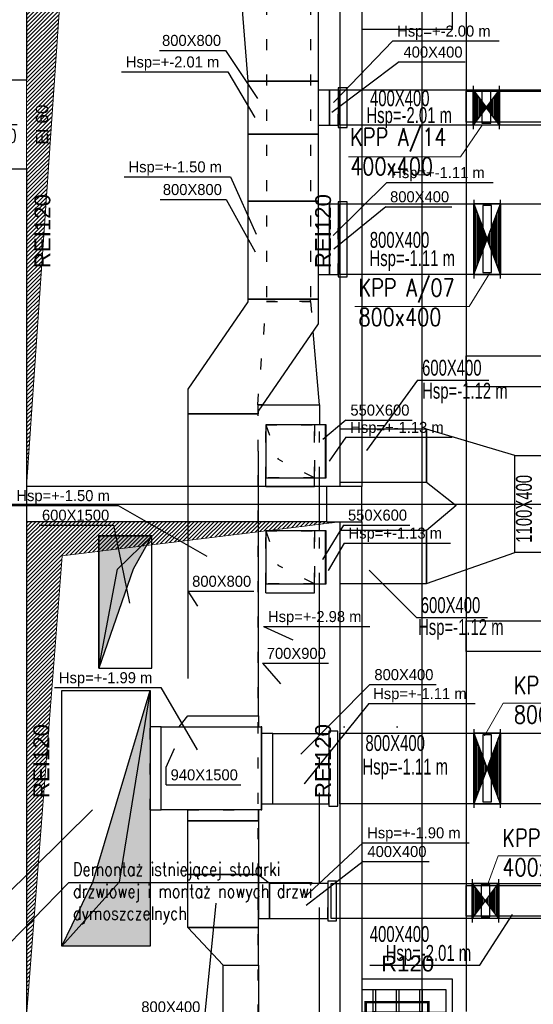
# Model space of a CAD drawing. Header units: centimetres. Extents: x -228435 to 46820, y -89367 to 152985.
# Tile 38 of 252: x -62818 to -56995, y 29331 to 40490. Entities that reach past the tile are written whole.
import ezdxf
from ezdxf.enums import TextEntityAlignment as Align

# ---------------------------------------------------------------- set-up
doc = ezdxf.new("R2010")
doc.units = ezdxf.units.CM
doc.header["$LTSCALE"] = 50
for name, pattern in [('CADVENT_ABOVE_FLOOR', [12.4, 8.4, -1, 0.5, -1, 0.5, -1]), ('CADVENT_BELOW_FLOOR', [7.5, 6, -1.5]), ('CADVENT_HIDDEN', [0.8, 0.25, -0.55]), ('Kondygnacja  -0_5$0$HIDDEN', [9.525, 6.35, -3.175]), ('Kondygnacja  -0_5$0$HIDDEN2', [4.7625, 3.175, -1.5875]), ('Osie rzutów$0$DASHDOT2', [12.7, 6.35, -3.175, 0, -3.175])]:
    doc.linetypes.add(name, pattern=pattern)
doc.layers.get('0').update_dxf_attribs({"color": 8})
for name, color, linetype in [('01-103-Went PP_poziom-0_5$0$L_Nawiew', 3, 'Continuous'), ('bgde-nawiewDETAILS', 1, 'Continuous'), ('bgde-nawiewEXP', 1, 'Continuous'), ('bgde-nawiewHIDDEN', 1, 'Continuous'), ('bgde-tekst', 7, 'Continuous'), ('bgde-wywiewDETAILS', 5, 'Continuous'), ('bgde-wywiewEXP', 5, 'Continuous'), ('bgde-wywiewHIDDEN', 5, 'Continuous'), ('bgde_wymiary tłumik VAV', 7, 'Continuous'), ('Kondygnacja  -0_5$0$ARCH_INFO_ETYK_DRZWI', 8, 'Continuous'), ('Kondygnacja  -0_5$0$ARCH_INFO_ODPORNOŚĆ OGNIOWA', 8, 'Continuous'), ('Kondygnacja  -0_5$0$ARCH_INFO_OPISY', 8, 'Continuous'), ('Kondygnacja  -0_5$0$ARCH_KONSTR_POWYŻEJ RZUTU', 8, 'Kondygnacja  -0_5$0$HIDDEN'), ('Kondygnacja  -0_5$0$ARCH_KONSTR_POWYŻEJ RZUTU_IST', 8, 'Kondygnacja  -0_5$0$HIDDEN2'), ('Kondygnacja  -0_5$0$ARCH_MUROWANE_IST', 8, 'Continuous'), ('Kondygnacja  -0_5$0$ARCH_OKŁADZINA', 8, 'Continuous'), ('Kondygnacja  -0_5$0$ARCH_POMOCNICZE', 8, 'Continuous'), ('Kondygnacja  -0_5$0$ARCH_SŁUPY', 8, 'Continuous'), ('Kondygnacja  -0_5$0$ARCH_WIDOK_IST', 8, 'Continuous'), ('Kondygnacja  -0_5$0$ARCH_ŻELBET_IST', 8, 'Continuous'), ('Osie rzutów$0$ARCH_INFO_OSIE_IST', 8, 'Osie rzutów$0$DASHDOT2'), ('Osie rzutów$0$ARCH_INFO_OSIE_OPISY_IST', 8, 'Continuous')]:
    doc.layers.add(name, color=color, linetype=linetype)
for name, color, linetype, lineweight in [('bgde_klapy opis', 2, 'Continuous', 20), ('bgde_klapy p.poż.', 240, 'Continuous', 30), ('Kondygnacja  -0_5$0$ARCH_WIDOK', 8, 'Continuous', 13)]:
    doc.layers.add(name, color=color, linetype=linetype, lineweight=lineweight)
doc.styles.add('Kondygnacja  -0_5$0$Arial', font='ARIAL.TTF')
doc.styles.add('Kondygnacja  -0_5$0$Romans', font='Romans.shx', dxfattribs={"width": 0.7})
doc.styles.add('Kondygnacja  -0_5$0$ROMANS-50-CM', font='romans.shx', dxfattribs={"width": 0.8, "height": 10})
doc.styles.add('Kondygnacja  -0_5$0$Standard', font='txt')
doc.styles.add('st rom', font='Romans.shx', dxfattribs={"width": 0.8})
doc.dimstyles.new('Kondygnacja  -0_5$0$ISO-25', dxfattribs={"dimtxt": 2.5, "dimasz": 2.5, "dimexe": 1.25, "dimexo": 0.625, "dimtad": 1, "dimtxsty": 'Kondygnacja  -0_5$0$Standard', "dimcen": 2.5, "dimadec": 0, "dimazin": 0, "dimtfac": 1, "dimtmove": 0, "dimatfit": 3, "dimfxl": 0, "dimarcsym": 0})
pattern_1 = [(45, (-6220.4609, -4950), (-0.67351921, 0.67351921), [])]

# ---------------------------------------------------------------- blocks, each defined once
blk = doc.blocks.new('Osie rzutów')
at = {"layer": 'Osie rzutów$0$ARCH_INFO_OSIE_IST', "ltscale": 10}
for p, q in [((6200, 12510), (6200, 4800)), ((6200, 12510), (6200, 4571.18)), ((6260, 12510), (6260, 4623.26)), ((4436.24, 8000), (15156.54, 8000))]:
    blk.add_line(p, q, dxfattribs=at)
blk = doc.blocks.new('Kondygnacja  -0_5$0$T-drzwi_lewe-200')
at = {"layer": 'Kondygnacja  -0_5$0$ARCH_INFO_ETYK_DRZWI'}
blk.add_line((0, 0), (-60, 0), dxfattribs=at)
blk.add_lwpolyline([(-77.5, 17.5), (-143.7, 17.5, 1), (-143.7, -17.5), (-77.5, -17.5, 1)], format="xyb", close=True, dxfattribs=at)
at = {"layer": 'Kondygnacja  -0_5$0$ARCH_INFO_ETYK_DRZWI', "color": 1, "style": 'Kondygnacja  -0_5$0$Arial'}
blk.add_attdef('ADS_DRZWI:ODPORNOŚĆ_OGNIOWA', text='', height=20, rotation=90, dxfattribs=at).set_placement((56.4, 0.1), align=Align.BOTTOM_CENTER)
at = {"layer": 'Kondygnacja  -0_5$0$ARCH_INFO_ETYK_DRZWI', "style": 'Kondygnacja  -0_5$0$Romans', "width": 0.8}
for tag, p in [('ADS_DRZWI:SZEROKOŚĆ', (-23, 7.9)), ('ADS_DRZWI:WYSOKOŚĆ', (-23, -29))]:
    blk.add_attdef(tag, text='', height=22, dxfattribs=at).set_placement(p, align=Align.CENTER)
at = {"layer": 'Kondygnacja  -0_5$0$ARCH_INFO_ETYK_DRZWI', "style": 'Kondygnacja  -0_5$0$Arial'}
blk.add_attdef('ADS_DRZWI:SYMBOL', text='', height=20, dxfattribs=at).set_placement((-110.6, 0), align=Align.MIDDLE)
blk = doc.blocks.new('Kondygnacja  -0_5$0$_Dot')
at = {"color": 0, "linetype": 'ByBlock', "lineweight": -2}
blk.add_line((-0.5, 0), (-1, 0), dxfattribs=at)
at = {"color": 0, "linetype": 'ByBlock', "const_width": 0.5}
blk.add_lwpolyline([(-0.25, 0, 1), (0.25, 0, 1)], format="xyb", close=True, dxfattribs=at)
blk = doc.blocks.new('Kondygnacja  -0_5$0$słup 6.8.11')
at = {"layer": 'Kondygnacja  -0_5$0$ARCH_SŁUPY'}
h = blk.add_hatch(dxfattribs=at)
h.set_pattern_fill('ANSI31', color=256, scale=0.3, style=0)
h.set_pattern_definition(pattern_1)
h.paths.add_polyline_path([(15, 75), (12, 75), (12, 25), (15, 25)])
h = blk.add_hatch(dxfattribs=at)
h.set_pattern_fill('ANSI31', color=256, scale=0.3, style=0)
h.set_pattern_definition(pattern_1)
h.paths.add_polyline_path([(65, 71), (65, 74), (15, 74), (15, 71)])
h = blk.add_hatch(dxfattribs=at)
h.set_pattern_fill('ANSI31', color=256, scale=0.3, style=0)
h.set_pattern_definition(pattern_1)
h.paths.add_polyline_path([(68, 75), (65, 75), (65, 25), (68, 25)])
h = blk.add_hatch(dxfattribs=at)
h.set_pattern_fill('ANSI31', color=256, scale=0.3, style=0)
h.set_pattern_definition(pattern_1)
h.paths.add_polyline_path([(65, 48.5), (65, 51.5), (15, 51.5), (15, 48.5)])
h = blk.add_hatch(dxfattribs=at)
h.set_pattern_fill('ANSI31', color=256, scale=0.3, style=0)
h.set_pattern_definition(pattern_1)
h.paths.add_polyline_path([(65, 26), (65, 29), (15, 29), (15, 26)])
at = {"layer": 'Kondygnacja  -0_5$0$ARCH_POMOCNICZE'}
blk.add_lwpolyline([(95, 100), (95, 0), (0, 0), (0, 100)], close=True, dxfattribs=at)
for points in [[(12, 100), (12, 75)], [(15, 100), (15, 75)], [(38.5, 100), (38.5, 74)], [(41.5, 100), (41.5, 74)], [(65, 100), (65, 75)], [(68, 100), (68, 75)], [(0, 74), (12, 74)], [(0, 71), (12, 71)], [(68, 74), (95, 74)], [(68, 71), (95, 71)], [(0, 51.5), (12, 51.5)], [(0, 48.5), (12, 48.5)], [(68, 51.5), (95, 51.5)], [(68, 48.5), (95, 48.5)], [(0, 29), (12, 29)], [(0, 26), (12, 26)], [(12, 25), (12, 0)], [(15, 25), (15, 0)], [(38.5, 26), (38.5, 0)], [(41.5, 26), (41.5, 0)], [(65, 25), (65, 0)], [(68, 29), (95, 29)], [(68, 26), (95, 26)], [(68, 25), (68, 0)]]:
    blk.add_lwpolyline(points, dxfattribs=at)
at = {"layer": 'Kondygnacja  -0_5$0$ARCH_SŁUPY'}
for p, q in [((15, 51.5), (65, 51.5)), ((65, 48.5), (15, 48.5))]:
    blk.add_line(p, q, dxfattribs=at)
for points in [[(12, 75), (15, 75), (15, 25), (12, 25)], [(65, 75), (68, 75), (68, 25), (65, 25)]]:
    blk.add_lwpolyline(points, close=True, dxfattribs=at)
for points in [[(65, 74), (15, 74)], [(15, 71), (65, 71)], [(65, 29), (15, 29)], [(15, 26), (65, 26)]]:
    blk.add_lwpolyline(points, dxfattribs=at)
blk = doc.blocks.new('Kondygnacja  -0_5$0$konstrukcja istniejąca -0.5')
at = {"layer": 'Kondygnacja  -0_5$0$ARCH_KONSTR_POWYŻEJ RZUTU_IST', "ltscale": 10}
blk.add_line((6288.5, 4975), (6288.5, 12225), dxfattribs=at)
for points in [[(6338.5, 8575), (6338.5, 7425)], [(7382, 8132.9), (6338.5, 8132.9), (6338.5, 8167.9), (7382, 8167.9)]]:
    blk.add_lwpolyline(points, dxfattribs=at)
at = {"layer": 'Kondygnacja  -0_5$0$ARCH_KONSTR_POWYŻEJ RZUTU_IST', "ltscale": 10, "elevation": 0}
for points in [[(7382, 8432.9), (6338.5, 8432.9), (6338.5, 8467.9), (7382, 8467.9)], [(7382, 7832.9), (6338.5, 7832.9), (6338.5, 7867.9), (7382, 7867.9)], [(7382, 7532.9), (6338.5, 7532.9), (6338.5, 7567.9), (7382, 7567.9)]]:
    blk.add_lwpolyline(points, dxfattribs=at)
blk = doc.blocks.new('*a396')
at = {"layer": 'bgde-tekst'}
blk.add_line((0, 0), (806, 0), dxfattribs=at)
blk = doc.blocks.new('*a408')
at = {"layer": 'bgde-tekst'}
blk.add_line((0, 0), (806, 0), dxfattribs=at)
blk = doc.blocks.new('*a486')
at = {"layer": 'bgde-tekst'}
blk.add_line((0, 0), (1247, 0), dxfattribs=at)
blk = doc.blocks.new('*U497')
at = {"linetype": 'Continuous', "lineweight": -3}
for p, q in [((-150, 0, -400), (150, 0, 400)), ((150, 0, -400), (-150, 0, 400)), ((-142.875, 0, -381), (-142.875, 0, 381)), ((-127, 0, -338.667), (-127, 0, 338.667)), ((-111.125, 0, -296.333), (-111.125, 0, 296.333)), ((-95.25, 0, -254), (-95.25, 0, 254)), ((-79.375, 0, -211.667), (-79.375, 0, 211.667)), ((-63.5, 0, -169.333), (-63.5, 0, 169.333)), ((-50, 0, -380), (-50, 0, 380)), ((50, 0, -380), (-50, 0, -380)), ((-47.625, 0, -127), (-47.625, 0, 127)), ((-31.75, 0, -84.667), (-31.75, 0, 84.667)), ((-15.875, 0, -42.333), (-15.875, 0, 42.333)), ((15.875, 0, -42.333), (15.875, 0, 42.333)), ((31.75, 0, -84.667), (31.75, 0, 84.667)), ((47.625, 0, -127), (47.625, 0, 127)), ((50, 0, 380), (50, 0, -380)), ((63.5, 0, -169.333), (63.5, 0, 169.333)), ((79.375, 0, -211.667), (79.375, 0, 211.667)), ((95.25, 0, -254), (95.25, 0, 254)), ((111.125, 0, -296.333), (111.125, 0, 296.333)), ((127, 0, -338.667), (127, 0, 338.667)), ((142.875, 0, -381), (142.875, 0, 381)), ((-50, 0, 380), (50, 0, 380))]:
    blk.add_line(p, q, dxfattribs=at)
at = {"linetype": 'Continuous', "lineweight": -2}
for p, q in [((-150, 0, -400), (-150, 0, 400)), ((-150, 0, -445), (-150, 0, -400)), ((150, 0, 400), (150, 0, -400)), ((150, 0, -400), (150, 0, -445)), ((-150, 0, 400), (-150, 0, 445)), ((150, 0, 445), (150, 0, 400))]:
    blk.add_line(p, q, dxfattribs=at)
at = {"color": 0, "linetype": 'ByBlock', "lineweight": -2}
for p, q in [((150, 0, -400), (-150, 0, -400)), ((-150, 0, 400), (150, 0, 400))]:
    blk.add_line(p, q, dxfattribs=at)
blk = doc.blocks.new('*U498')
at = {"linetype": 'Continuous', "lineweight": -3}
for p, q in [((-150, 0, -400), (150, 0, 400)), ((150, 0, -400), (-150, 0, 400)), ((-142.875, 0, -381), (-142.875, 0, 381)), ((-127, 0, -338.667), (-127, 0, 338.667)), ((-111.125, 0, -296.333), (-111.125, 0, 296.333)), ((-95.25, 0, -254), (-95.25, 0, 254)), ((-79.375, 0, -211.667), (-79.375, 0, 211.667)), ((-63.5, 0, -169.333), (-63.5, 0, 169.333)), ((-50, 0, -380), (-50, 0, 380)), ((50, 0, -380), (-50, 0, -380)), ((-47.625, 0, -127), (-47.625, 0, 127)), ((-31.75, 0, -84.667), (-31.75, 0, 84.667)), ((-15.875, 0, -42.333), (-15.875, 0, 42.333)), ((15.875, 0, -42.333), (15.875, 0, 42.333)), ((31.75, 0, -84.667), (31.75, 0, 84.667)), ((47.625, 0, -127), (47.625, 0, 127)), ((50, 0, 380), (50, 0, -380)), ((63.5, 0, -169.333), (63.5, 0, 169.333)), ((79.375, 0, -211.667), (79.375, 0, 211.667)), ((95.25, 0, -254), (95.25, 0, 254)), ((111.125, 0, -296.333), (111.125, 0, 296.333)), ((127, 0, -338.667), (127, 0, 338.667)), ((142.875, 0, -381), (142.875, 0, 381)), ((-50, 0, 380), (50, 0, 380))]:
    blk.add_line(p, q, dxfattribs=at)
at = {"linetype": 'Continuous', "lineweight": -2}
for p, q in [((-150, 0, -400), (-150, 0, 400)), ((-150, 0, -445), (-150, 0, -400)), ((150, 0, 400), (150, 0, -400)), ((150, 0, -400), (150, 0, -445)), ((-150, 0, 400), (-150, 0, 445)), ((150, 0, 445), (150, 0, 400))]:
    blk.add_line(p, q, dxfattribs=at)
at = {"color": 0, "linetype": 'ByBlock', "lineweight": -2}
for p, q in [((150, 0, -400), (-150, 0, -400)), ((-150, 0, 400), (150, 0, 400))]:
    blk.add_line(p, q, dxfattribs=at)
blk = doc.blocks.new('*U499')
at = {"linetype": 'Continuous', "lineweight": -2}
for p, q in [((-150, 200), (-150, 245)), ((150, 245), (150, 200)), ((-150, -200), (-150, 200)), ((150, 200), (150, -200)), ((-150, -245), (-150, -200)), ((150, -200), (150, -245))]:
    blk.add_line(p, q, dxfattribs=at)
at = {"linetype": 'Continuous', "lineweight": -3}
for p, q in [((-150, -200), (150, 200)), ((150, -200), (-150, 200)), ((-143, -191), (-143, 190)), ((-127, -169), (-127, 169)), ((-111, -148), (-111, 148)), ((-95, -127), (-95, 127)), ((-50, 180), (50, 180)), ((-50, -180), (-50, 180)), ((50, 180), (50, -180)), ((95, -127), (95, 127)), ((111, -148), (111, 148)), ((127, -169), (127, 169)), ((143, -191), (143, 190)), ((-79, -106), (-79, 106)), ((-64, -85), (-64, 85)), ((-48, -64), (-48, 64)), ((-32, -42), (-32, 42)), ((-16, -21), (-16, 21)), ((16, -21), (16, 21)), ((32, -42), (32, 42)), ((48, -64), (48, 64)), ((64, -85), (64, 85)), ((79, -106), (79, 106)), ((50, -180), (-50, -180))]:
    blk.add_line(p, q, dxfattribs=at)
at = {"color": 0, "linetype": 'ByBlock', "lineweight": -2}
for p, q in [((150, 200), (-150, 200)), ((-150, -200), (150, -200))]:
    blk.add_line(p, q, dxfattribs=at)
blk = doc.blocks.new('*U500')
at = {"linetype": 'Continuous', "lineweight": -2}
for p, q in [((-150, 200), (-150, 245)), ((150, 245), (150, 200)), ((-150, -200), (-150, 200)), ((150, 200), (150, -200)), ((-150, -245), (-150, -200)), ((150, -200), (150, -245))]:
    blk.add_line(p, q, dxfattribs=at)
at = {"linetype": 'Continuous', "lineweight": -3}
for p, q in [((-150, -200), (150, 200)), ((150, -200), (-150, 200)), ((-143, -191), (-143, 190)), ((-127, -169), (-127, 169)), ((-111, -148), (-111, 148)), ((-95, -127), (-95, 127)), ((-50, 180), (50, 180)), ((-50, -180), (-50, 180)), ((50, 180), (50, -180)), ((95, -127), (95, 127)), ((111, -148), (111, 148)), ((127, -169), (127, 169)), ((143, -191), (143, 190)), ((-79, -106), (-79, 106)), ((-64, -85), (-64, 85)), ((-48, -64), (-48, 63)), ((-32, -42), (-32, 42)), ((-16, -21), (-16, 21)), ((16, -21), (16, 21)), ((32, -42), (32, 42)), ((48, -64), (48, 63)), ((63, -85), (63, 85)), ((79, -106), (79, 106)), ((50, -180), (-50, -180))]:
    blk.add_line(p, q, dxfattribs=at)
at = {"color": 0, "linetype": 'ByBlock', "lineweight": -2}
for p, q in [((150, 200), (-150, 200)), ((-150, -200), (150, -200))]:
    blk.add_line(p, q, dxfattribs=at)
blk = doc.blocks.new('*a573')
at = {"layer": 'bgde-tekst'}
blk.add_line((0, 0), (749, 0), dxfattribs=at)
blk = doc.blocks.new('*a574')
at = {"layer": 'bgde-tekst'}
blk.add_line((0, 0), (749, 0), dxfattribs=at)
blk = doc.blocks.new('*a575')
at = {"layer": 'bgde-tekst'}
blk.add_line((0, 0), (749, 0), dxfattribs=at)
blk = doc.blocks.new('*a576')
at = {"layer": 'bgde-tekst'}
blk.add_line((0, 0), (749, 0), dxfattribs=at)
blk = doc.blocks.new('*a577')
at = {"layer": 'bgde-tekst'}
blk.add_line((0, 0), (846, 0), dxfattribs=at)
blk = doc.blocks.new('*a579')
at = {"layer": 'bgde-tekst'}
blk.add_line((0, 0), (749, 0), dxfattribs=at)
blk = doc.blocks.new('*a580')
at = {"layer": 'bgde-tekst'}
blk.add_line((0, 0), (749, 0), dxfattribs=at)
blk = doc.blocks.new('*a589')
at = {"layer": 'bgde-tekst'}
for q in [(0, 200), (846, 0)]:
    blk.add_line((0, 0), q, dxfattribs=at)
blk = doc.blocks.new('*a590')
at = {"layer": 'bgde-tekst'}
blk.add_line((0, 0), (749, 0), dxfattribs=at)
blk = doc.blocks.new('*a591')
at = {"layer": 'bgde-tekst'}
blk.add_line((0, 0), (749, 0), dxfattribs=at)
blk = doc.blocks.new('*a592')
at = {"layer": 'bgde-tekst'}
blk.add_line((0, 0), (749, 0), dxfattribs=at)
blk = doc.blocks.new('*a593')
at = {"layer": 'bgde-tekst'}
blk.add_line((0, 0), (749, 0), dxfattribs=at)
blk = doc.blocks.new('*a601')
at = {"layer": 'bgde-tekst'}
blk.add_line((0, 0), (1205, 0), dxfattribs=at)
blk = doc.blocks.new('*a602')
at = {"layer": 'bgde-tekst'}
blk.add_line((0, 0), (1205, 0), dxfattribs=at)
blk = doc.blocks.new('*a603')
at = {"layer": 'bgde-tekst'}
blk.add_line((0, 0), (1205, 0), dxfattribs=at)
blk = doc.blocks.new('*a604')
at = {"layer": 'bgde-tekst'}
blk.add_line((0, 0), (1205, 0), dxfattribs=at)
blk = doc.blocks.new('*a605')
at = {"layer": 'bgde-tekst'}
blk.add_line((0, 0), (1205, 0), dxfattribs=at)
blk = doc.blocks.new('*a606')
at = {"layer": 'bgde-tekst'}
blk.add_line((0, 0), (1205, 0), dxfattribs=at)
blk = doc.blocks.new('*a607')
at = {"layer": 'bgde-tekst'}
blk.add_line((0, 0), (1205, 0), dxfattribs=at)
blk = doc.blocks.new('*a608')
at = {"layer": 'bgde-tekst'}
blk.add_line((0, 0), (1205, 0), dxfattribs=at)
blk = doc.blocks.new('*a609')
at = {"layer": 'bgde-tekst'}
blk.add_line((0, 0), (1205, 0), dxfattribs=at)
blk = doc.blocks.new('*a610')
at = {"layer": 'bgde-tekst'}
blk.add_line((0, 0), (1205, 0), dxfattribs=at)
blk = doc.blocks.new('*a611')
at = {"layer": 'bgde-tekst'}
blk.add_line((0, 0), (1205, 0), dxfattribs=at)
blk = doc.blocks.new('A$C093B0ABC')
at = {"layer": 'bgde-tekst'}
for points in [[(982, 2963.9), (961, 2926.4), (922, 2813.9), (922, 2963.9)], [(880, 2498.9), (915, 2571.4), (980, 2788.9), (980, 2498.9)]]:
    blk.add_hatch(color=256, dxfattribs=at).paths.add_polyline_path(points)
at = {"layer": 'bgde-nawiewDETAILS', "extrusion": (1.66533e-16, -1, 0)}
for p in [(980, 2788.9, 348), (880, 2498.9, 348)]:
    blk.add_line(p, (945, 2571.4, 348), dxfattribs=at)
at = {"layer": 'bgde-nawiewDETAILS', "elevation": 348}
blk.add_lwpolyline([(880, 2498.9), (915, 2571.4), (980, 2788.9), (980, 2498.9)], close=True, dxfattribs=at)
at = {"layer": 'bgde-nawiewEXP', "linetype": 'CADVENT_BELOW_FLOOR', "elevation": 348}
for points in [[(1080.9, 3603.5), (1080.9, 3730.7), (1170.9, 3730.7), (1170.9, 3603.5), (1080.9, 3603.5), (1090.9, 3479.4), (1170.9, 3479.4), (1170.9, 3603.5)], [(1170.9, 3429.4), (1183.4, 3429.4), (1183.4, 3469.4), (1193.4, 3469.4)], [(1170.9, 3469.4), (1183.4, 3469.4), (1183.4, 3429.4), (1193.4, 3429.4)], [(1170.9, 3260.2), (1183.4, 3260.2), (1183.4, 3340.2), (1193.4, 3340.2)], [(1170.9, 3340.2), (1183.4, 3340.2), (1183.4, 3260.2), (1193.4, 3260.2)], [(1012.9, 2747.4), (1022.9, 2759.9), (1102.9, 2759.9), (1102.9, 2747.4)], [(980, 2653.4), (992.5, 2653.4), (992.5, 2747.4), (980, 2747.4)], [(1106.8, 2660.2), (1119.3, 2660.2), (1119.3, 2740.2), (1106.8, 2740.2)], [(1119.3, 2660.2), (1119.3, 2740.2), (1182.8, 2740.2)], [(1119.3, 2660.2), (1182.8, 2660.2)], [(1022.9, 2640.9), (1022.9, 2653.4)], [(1102.9, 2653.4), (1102.9, 2640.9), (1022.9, 2640.9)], [(1102.9, 2640.9), (1102.9, 2653.4)], [(1022.9, 2520.3), (1022.9, 2640.9), (1102.9, 2640.9), (1102.9, 2580.3), (1022.9, 2580.3), (1102.9, 2580.3), (1102.9, 2530.3), (1102.9, 2580.3), (1102.9, 2580.3), (1115.4, 2570.3), (1115.4, 2530.3), (1181.4, 2530.3)], [(1022.9, 2640.9), (1102.9, 2640.9)], [(1022.9, 2520.3), (1102.9, 2520.3), (1102.9, 2530.3), (1115.4, 2530.3), (1115.4, 2570.3), (1181.4, 2570.3)]]:
    blk.add_lwpolyline(points, dxfattribs=at)
for points in [[(1090.9, 3419.4), (1170.9, 3419.4), (1170.9, 3479.4), (1090.9, 3479.4)], [(1193.4, 3426.9), (1203.4, 3426.9), (1203.4, 3471.9), (1193.4, 3471.9)], [(1090.9, 3343.2), (1170.9, 3343.2), (1170.9, 3419.4), (1090.9, 3419.4)], [(1090.9, 3232.2), (1170.9, 3232.2), (1170.9, 3343.2), (1090.9, 3343.2)], [(1193.4, 3257.7), (1203.4, 3257.7), (1203.4, 3342.7), (1193.4, 3342.7)], [(1022.9, 3102.3), (1102.9, 3102.3), (1102.9, 3105.3), (1170.9, 3204.4), (1170.9, 3232.2), (1090.9, 3232.2), (1090.9, 3229.2), (1022.9, 3130.1)], [(1022.9, 2759.9), (1102.9, 2759.9), (1102.9, 3102.3), (1022.9, 3102.3)], [(992.5, 2653.4), (992.5, 2747.4), (1105.8, 2747.4), (1105.8, 2653.4), (1106.8, 2653.4), (1106.8, 2747.4), (1105.8, 2747.4), (1105.8, 2653.4)], [(1182.8, 2657.7), (1192.8, 2657.7), (1192.8, 2742.7), (1182.8, 2742.7)], [(1181.4, 2527.8), (1191.4, 2527.8), (1191.4, 2572.8), (1181.4, 2572.8)], [(1022.9, 2520.3), (1062.9, 2477.4), (1102.9, 2477.4), (1102.9, 2281.9), (1062.9, 2281.9), (1062.9, 2477.4), (1102.9, 2477.4), (1102.9, 2520.3)]]:
    blk.add_lwpolyline(points, close=True, dxfattribs=at)
at = {"layer": 'bgde-nawiewEXP', "linetype": 'CADVENT_ABOVE_FLOOR', "elevation": 348}
blk.add_lwpolyline([(880, 2498.9), (880, 2788.9), (980, 2788.9), (980, 2498.9)], close=True, dxfattribs=at)
at = {"layer": 'bgde-nawiewHIDDEN', "linetype": 'CADVENT_HIDDEN', "elevation": 348}
for points in [[(1193.4, 3426.9), (1203.4, 3426.9), (1203.4, 3471.9), (1193.4, 3471.9)], [(1193.4, 3471.9), (1193.4, 3471.9)], [(1203.4, 3471.9), (1203.4, 3471.9)], [(1193.4, 3426.9), (1193.4, 3426.9)], [(1203.4, 3426.9), (1203.4, 3426.9)], [(1193.4, 3257.7), (1203.4, 3257.7), (1203.4, 3342.7), (1193.4, 3342.7)], [(1193.4, 3342.7), (1193.4, 3342.7)], [(1203.4, 3342.7), (1203.4, 3342.7)], [(1193.4, 3257.7), (1193.4, 3257.7)], [(1203.4, 3257.7), (1203.4, 3257.7)], [(1182.8, 2657.7), (1192.8, 2657.7), (1192.8, 2742.7), (1182.8, 2742.7)], [(1182.8, 2742.7), (1182.8, 2742.7)], [(1192.8, 2742.7), (1192.8, 2742.7)], [(1182.8, 2657.7), (1182.8, 2657.7)], [(1192.8, 2657.7), (1192.8, 2657.7)], [(1181.4, 2527.8), (1191.4, 2527.8), (1191.4, 2572.8), (1181.4, 2572.8)], [(1181.4, 2572.8), (1181.4, 2572.8)], [(1191.4, 2572.8), (1191.4, 2572.8)], [(1181.4, 2527.8), (1181.4, 2527.8)], [(1191.4, 2527.8), (1191.4, 2527.8)]]:
    blk.add_lwpolyline(points, close=True, dxfattribs=at)
for points in [[(1170.9, 3429.4), (1170.9, 3469.4)], [(1193.4, 3429.4), (1193.4, 3469.4)], [(1170.9, 3260.2), (1170.9, 3340.2)], [(1193.4, 3260.2), (1193.4, 3340.2)], [(980, 2653.4), (980, 2747.4)], [(1012.9, 2747.4), (1102.9, 2747.4)], [(1106.8, 2660.2), (1106.8, 2740.2)], [(1182.8, 2660.2), (1182.8, 2740.2)], [(1022.9, 2653.4), (1102.9, 2653.4)], [(1181.4, 2530.3), (1181.4, 2570.3)]]:
    blk.add_lwpolyline(points, dxfattribs=at)
at = {"layer": 'bgde-tekst', "elevation": 348}
for points in [[(1255.1, 3524.9), (1187.8, 3455.1), (1187.8, 3455.1)], [(1065.5, 3514.3), (1101.9, 3459.7), (1101.9, 3459.7)], [(1262.3, 3501.1), (1186.2, 3444), (1186.2, 3444)], [(1068.1, 3489.9), (1098.7, 3438.2), (1098.7, 3438.2)], [(1071.1, 3371), (1100.2, 3306.1), (1100.2, 3306.1)], [(1248.4, 3364.5), (1187.6, 3304.5), (1187.6, 3304.5)], [(1066.4, 3345.3), (1099, 3285.8), (1099, 3285.8)], [(1247.1, 3337.1), (1188.4, 3289.1), (1188.4, 3289.1)], [(1202.1, 3095.3), (1175.8, 3073.1), (1175.8, 3073.1)], [(1201.9, 3075.7), (1182.9, 3048.6), (1182.9, 3048.6)], [(944, 2998.4), (1044.4, 2941.1), (1044.4, 2941.1)], [(938.7, 2976.2), (956.7, 2887.7), (956.7, 2887.7)], [(1199.4, 2976.3), (1175.4, 2937.4), (1175.4, 2937.4)], [(1200, 2955.9), (1182, 2924.7), (1182, 2924.7)], [(1022.7, 2901.3), (1033.8, 2884.3), (1033.8, 2884.3)], [(1108.7, 2861.3), (1141.7, 2846.3), (1141.7, 2846.3)], [(1107.3, 2819.6), (1127.8, 2796.4), (1127.8, 2796.4)], [(992.2, 2792), (1033.3, 2721.6), (1033.3, 2721.6)], [(1229.3, 2795.5), (1151, 2716.6), (1151, 2716.6)], [(1227.9, 2774), (1154.7, 2682.9), (1154.7, 2682.9)], [(998.3, 2701.9), (1007.6, 2723.2), (1007.6, 2723.2)], [(814.3, 2554.3), (914.7, 2653.4), (914.7, 2653.4)], [(1221.1, 2616.2), (1154.6, 2554), (1154.6, 2554)], [(1221.4, 2595), (1157.1, 2544.9), (1157.1, 2544.9)], [(1042, 2418.9), (1054.8, 2547.9), (1054.8, 2547.9)]]:
    blk.add_lwpolyline(points, dxfattribs=at)
at = {"layer": 'bgde-wywiewDETAILS', "linetype": 'CADVENT_HIDDEN', "extrusion": (-1, -6.12323e-17, 0)}
for p, q in [((1111.3, 3089.8, 348), (1125.1, 3050.8, 348)), ((1166.3, 3029.8, 348), (1125.1, 3050.8, 348)), ((1111.3, 2969.6, 348), (1125.1, 2930.6, 348)), ((1166.3, 2909.6, 348), (1125.1, 2930.6, 348))]:
    blk.add_line(p, q, dxfattribs=at)
at = {"layer": 'bgde-wywiewDETAILS', "extrusion": (0, 1, 0)}
for p in [(982, 2963.9, 348), (922, 2813.9, 348)]:
    blk.add_line(p, (943, 2926.4, 348), dxfattribs=at)
at = {"layer": 'bgde-wywiewDETAILS', "elevation": 348}
blk.add_lwpolyline([(982, 2963.9), (961, 2926.4), (922, 2813.9), (922, 2963.9)], close=True, dxfattribs=at)
at = {"layer": 'bgde-wywiewEXP', "linetype": 'CADVENT_BELOW_FLOOR', "elevation": 348}
for points in [[(1108, 3112.7), (1172, 3112.7), (1164.9, 3195.7)], [(1108, 3112.7), (1172, 3112.7), (1172, 3089.8)], [(1111.3, 3019.8), (1166.3, 3019.8), (1166.3, 3029.8)], [(1111.3, 3019.8), (1111.3, 3029.8)], [(1172, 2969.6), (1172, 3029.8)], [(1111.3, 2899.6), (1166.3, 2899.6), (1166.3, 2909.6)], [(1111.3, 2899.6), (1111.3, 2909.6)], [(1172, 2740.2), (1172, 2909.6)], [(1172, 2570.3), (1172, 2660.2)], [(1102.9, 2312.9), (1172, 2312.9), (1172, 2530.3)]]:
    blk.add_lwpolyline(points, dxfattribs=at)
for points in [[(1111.3, 3029.8), (1179.8, 3029.8), (1179.8, 3089.8), (1178.8, 3089.8), (1178.8, 3029.8), (1178.8, 3089.8), (1111.3, 3089.8)], [(1111.3, 2909.6), (1179.8, 2909.6), (1179.8, 2969.6), (1178.8, 2969.6), (1178.8, 2909.6), (1178.8, 2969.6), (1111.3, 2969.6)]]:
    blk.add_lwpolyline(points, close=True, dxfattribs=at)
at = {"layer": 'bgde-wywiewEXP', "linetype": 'CADVENT_ABOVE_FLOOR', "elevation": 348}
blk.add_lwpolyline([(922, 2813.9), (982, 2813.9), (982, 2963.9), (922, 2963.9)], close=True, dxfattribs=at)
at = {"layer": 'bgde-wywiewHIDDEN', "linetype": 'CADVENT_HIDDEN', "elevation": 348}
for points in [[(1112, 3647.1), (1112, 3229.5), (1162, 3229.5)], [(1112, 3647.1), (1162, 3647.1), (1162, 3229.5)], [(1102, 3112.7), (1112, 3229.5), (1162, 3229.5), (1164.9, 3195.7)], [(1162, 3229.5), (1112, 3229.5)], [(1162, 3229.5), (1162, 3232.2)], [(1102, 3112.7), (1108, 3112.7)], [(1102, 3112.7), (1102, 2312.9), (1102.9, 2312.9)], [(1172, 3029.8), (1172, 3089.8)], [(1172, 2909.6), (1172, 2969.6)], [(1172, 2660.2), (1172, 2740.2)], [(1172, 2530.3), (1172, 2570.3)]]:
    blk.add_lwpolyline(points, dxfattribs=at)
for points in [[(1102, 3112.7), (1108, 3112.7), (1108, 3112.7)], [(1111.3, 3029.8), (1166.3, 3029.8), (1166.3, 3089.8), (1111.3, 3089.8)], [(1111.3, 3029.8), (1111.3, 3089.8), (1166.3, 3089.8), (1166.3, 3029.8)], [(1111.3, 2909.6), (1166.3, 2909.6), (1166.3, 2969.6), (1111.3, 2969.6)], [(1111.3, 2909.6), (1111.3, 2969.6), (1166.3, 2969.6), (1166.3, 2909.6)]]:
    blk.add_lwpolyline(points, close=True, dxfattribs=at)
at = {"layer": 'bgde-tekst', "xscale": 0.09999999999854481, "yscale": 0.1000000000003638, "zscale": 0.1000000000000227}
for name, p in [('*a601', (1255.1, 3524.9, 348)), ('*a573', (990.6, 3514.3, 348)), ('*a575', (1262.3, 3501.1, 348)), ('*a605', (947.6, 3489.9, 348)), ('*a606', (950.6, 3371, 348)), ('*a602', (1248.4, 3364.5, 348)), ('*a574', (991.5, 3345.3, 348)), ('*a576', (1247.1, 3337.1, 348)), ('*a592', (1202.1, 3095.3, 348)), ('*a603', (1201.9, 3075.7, 348)), ('*a607', (823.5, 2998.4, 348)), ('*a577', (854.1, 2976.2, 348)), ('*a593', (1199.4, 2976.3, 348)), ('*a604', (1200, 2955.9, 348)), ('*a590', (1022.7, 2901.3, 348)), ('*a611', (1108.7, 2861.3, 348)), ('*a591', (1107.3, 2819.6, 348)), ('*a608', (871.7, 2792, 348)), ('*a579', (1229.3, 2795.5, 348)), ('*a609', (1227.9, 2774, 348)), ('*a589', (998.3, 2681.9, 348)), ('*a610', (1221.1, 2616.2, 348)), ('*a580', (1221.4, 2595, 348))]:
    blk.add_blockref(name, p, dxfattribs=at)
at = {"layer": 'bgde-tekst'}
for s, p in [('Hsp=+-2.00 m ', (1260.1, 3529.9, 348)), ('400X400', (1267.3, 3506.1, 348)), ('Hsp=+-1.11 m ', (1253.4, 3369.5, 348)), ('800X400', (1252.1, 3342.1, 348)), ('550X600', (1207.1, 3100.3, 348)), ('Hsp=+-1.13 m ', (1206.9, 3080.7, 348)), ('550X600', (1204.4, 2981.3, 348)), ('Hsp=+-1.13 m ', (1205, 2960.9, 348)), ('800X800', (1027.7, 2906.3, 348)), ('Hsp=+-2.98 m ', (1113.7, 2866.3, 348)), ('700X900', (1112.3, 2824.6, 348)), ('800X400', (1234.3, 2800.5, 348)), ('Hsp=+-1.11 m ', (1232.9, 2779, 348)), ('940X1500', (1003.3, 2686.9, 348)), ('Hsp=+-1.90 m ', (1226.1, 2621.2, 348)), ('400X400', (1226.4, 2600, 348))]:
    blk.add_text(s, height=12.5, dxfattribs=at).set_placement(p)
for s, p in [('800X800', (1060.5, 3519.3, 348)), ('Hsp=+-2.01 m ', (1063.1, 3494.9, 348)), ('Hsp=+-1.50 m ', (1066.1, 3376, 348)), ('800X800', (1061.4, 3350.3, 348)), ('Hsp=+-1.50 m ', (939, 3003.4, 348)), ('600X1500', (933.7, 2981.2, 348)), ('Hsp=+-1.99 m ', (987.2, 2797, 348)), ('800X400', (1037, 2423.9, 348))]:
    blk.add_text(s, height=12.5, dxfattribs=at).set_placement(p, align=Align.RIGHT)

msp = doc.modelspace()

# ---------------------------------------------------------------- hatches: boundary and pattern name
at = {"layer": 'Kondygnacja  -0_5$0$ARCH_WIDOK'}
h = msp.add_hatch(dxfattribs=at)
h.set_pattern_fill('ANSI31', color=256, scale=10, angle=-180, style=0)
h.set_pattern_definition([(225, (-121140, -26345), (22.45064, -22.45064), [])])
h.paths.add_polyline_path([(-62740, 35200), (-62740, 41455), (-59190, 41455), (-62335.997, 41070.735)])
h = msp.add_hatch(dxfattribs=at)
h.set_pattern_fill('ANSI31', color=256, scale=10, angle=-180, style=0)
h.set_pattern_definition([(225, (-121140, -33000), (22.45064, -22.45064), [])])
h.paths.add_polyline_path([(-62740, 29200), (-62740, 34800), (-59190, 34800), (-62335.997, 34415.735)])

# ---------------------------------------------------------------- linework, layer by layer
at = {"layer": 'bgde-nawiewEXP', "linetype": 'Continuous'}
for points in [[(-54445.651, 39295.952), (-59190.003, 39295.952), (-59190.003, 39695.952), (-54445.651, 39695.952)], [(-41538.801, 37603.941), (-59190.003, 37603.941), (-59190.003, 38403.941), (-41538.801, 38403.941)], [(-41538.801, 31603.941), (-59190.003, 31603.941), (-59190.003, 32403.941), (-41538.801, 32403.941)], [(-56263.382, 30301.612), (-59287.537, 30301.612), (-59287.537, 30701.612), (-56263.382, 30701.612)]]:
    msp.add_lwpolyline(points, dxfattribs=at)
at = {"layer": 'bgde-tekst'}
for points in [[(-58306.671, 36406.013), (-58887.856, 35608.428), (-58887.856, 35608.428)], [(-58321.136, 33715.563), (-58855.228, 34251.866), (-58855.228, 34251.866)], [(-57602.908, 29773.513), (-57231.412, 30347.992), (-57231.412, 30347.992)]]:
    msp.add_lwpolyline(points, dxfattribs=at)
at = {"layer": 'bgde-tekst', "elevation": 1920}
for points in [[(-58306.671, 36406.013), (-58887.856, 35608.428), (-58887.856, 35608.428)], [(-58321.136, 33715.563), (-58855.228, 34251.866), (-58855.228, 34251.866)], [(-57602.908, 29773.513), (-57231.412, 30347.992), (-57231.412, 30347.992)]]:
    msp.add_lwpolyline(points, dxfattribs=at)
at = {"layer": 'bgde-wywiewEXP', "linetype": 'Continuous'}
for points in [[(-59190.003, 35850.025), (-59190.003, 35250.025), (-58204.99, 35250.025), (-58204.99, 35850.025)], [(-58204.99, 35850.025), (-58204.99, 35250.025), (-57871.657, 34983.359), (-58204.99, 34700.025), (-58204.99, 34100.025), (-57204.99, 34450.025), (-57204.992, 35550.025), (-55775.617, 35550.031), (-55775.613, 34450.031), (-57204.988, 34450.025), (-57204.99, 35550.025)], [(-59190.003, 34700.025), (-59190.003, 34100.025), (-58204.99, 34100.025), (-58204.99, 34700.025)]]:
    msp.add_lwpolyline(points, close=True, dxfattribs=at)
at = {"layer": 'bgde_klapy opis'}
for p, q in [((-57820.604, 38934.805), (-57574.378, 39295.335)), ((-59090.737, 38934.805), (-57820.604, 38934.805)), ((-57722.897, 37237.94), (-57493.004, 37614.284)), ((-59019.098, 37237.94), (-57722.897, 37237.94)), ((-57337.9, 32744.186), (-57550.222, 32374.802, -914.953)), ((-57337.9, 32744.186), (-55863.208, 32744.186)), ((-57394.273, 31012.119), (-57518.854, 30674.909, -1810)), ((-57394.273, 31012.119), (-56080.401, 31012.119))]:
    msp.add_line(p, q, dxfattribs=at)
at = {"layer": 'bgde_klapy p.poż.'}
for p, q in [((-57677.801, 39695.952, 110), (-57377.801, 39295.952, 110)), ((-57377.801, 39695.952, 110), (-57677.801, 39295.952, 110)), ((-57668.865, 38403.91, 1005.047), (-57368.865, 37603.91, 1005.047)), ((-57668.865, 37603.91, 1005.047), (-57368.865, 38403.91, 1005.047)), ((-57668.951, 32403.941, 1005.047), (-57368.951, 31603.941, 1005.047)), ((-57368.951, 32403.941, 1005.047), (-57668.951, 31603.941, 1005.047))]:
    msp.add_line(p, q, dxfattribs=at)
for points, elevation in [([(-57677.801, 39695.952), (-57377.801, 39695.952), (-57377.801, 39295.952), (-57677.801, 39295.952)], 110), ([(-57668.865, 38403.91), (-57368.865, 38403.91), (-57368.865, 37603.91), (-57668.865, 37603.91)], 1005.047), ([(-57668.951, 32403.941), (-57368.951, 32403.941), (-57368.951, 31603.941), (-57668.951, 31603.941)], 1005.047), ([(-57687.583, 30704.048), (-57387.583, 30704.048), (-57387.583, 30304.048), (-57687.583, 30304.048)], 110)]:
    msp.add_lwpolyline(points, close=True, dxfattribs=dict(at, elevation=elevation))
at = {"layer": 'Kondygnacja  -0_5$0$ARCH_MUROWANE_IST', "ltscale": 4}
for p, q in [((-62740, 45480), (-62740, 39810)), ((-59190, 40800), (-59190, 35200)), ((-58940, 40800), (-58940, 35200)), ((-63050, 39810), (-62740, 39810)), ((-63050, 38800), (-62740, 38800)), ((-62740, 38800), (-62740, 19095)), ((-59190, 34800), (-59190, 29200)), ((-58940, 34800), (-58940, 29200))]:
    msp.add_line(p, q, dxfattribs=at)
at = {"layer": 'Kondygnacja  -0_5$0$ARCH_OKŁADZINA'}
for points in [[(-58415, 41620), (-57915.391, 41620), (-57915.391, 40380), (-58940, 40380)], [(-58940, 29620), (-57915.391, 29620), (-57915.391, 28380), (-58940, 28380)]]:
    msp.add_lwpolyline(points, dxfattribs=at)
at = {"layer": 'Kondygnacja  -0_5$0$ARCH_SŁUPY', "const_width": 30}
msp.add_lwpolyline([(-58895, 29355), (-58185, 29355), (-58185, 28645), (-58895, 28645)], close=True, dxfattribs=at)
at = {"layer": 'Kondygnacja  -0_5$0$ARCH_WIDOK'}
for points in [[(-62740, 35200), (-62740, 41455), (-59190, 41455), (-62335.997, 41070.735), (-62740, 35200)], [(-62740, 29200), (-62740, 34800), (-59190, 34800), (-62335.997, 34415.735), (-62740, 29200)]]:
    msp.add_lwpolyline(points, dxfattribs=at)
at = {"layer": 'Kondygnacja  -0_5$0$ARCH_WIDOK_IST'}
for p, q in [((-59340, 35200), (-62740, 35200)), ((-59340, 34800), (-62740, 34800))]:
    msp.add_line(p, q, dxfattribs=at)
at = {"layer": 'Kondygnacja  -0_5$0$ARCH_ŻELBET_IST', "ltscale": 4}
msp.add_lwpolyline([(-59340, 34800), (-58940, 34800), (-58940, 35200), (-59340, 35200)], close=True, dxfattribs=at)
msp.add_lwpolyline([(-59340, 34800), (-58940, 34800), (-58940, 35200), (-59340, 35200)], close=True, dxfattribs=at)
msp.add_lwpolyline([(-59340, 34800), (-58940, 34800), (-58940, 35200), (-59340, 35200)], close=True, dxfattribs=at)

# ---------------------------------------------------------------- block references
at = {"layer": '01-103-Went PP_poziom-0_5$0$L_Nawiew', "extrusion": (-1.22465e-16, 0, -1)}
for name, p in [('*U500', (57527.801, 39495.952, -110)), ('*U499', (57537.583, 30504.048, -110))]:
    msp.add_blockref(name, p, dxfattribs=at)
at = {"layer": '01-103-Went PP_poziom-0_5$0$L_Nawiew', "extrusion": (-1.22465e-16, 1, 2.22045e-16)}
for name, p in [('*U498', (57518.865, 1005.047, 38003.91)), ('*U497', (57518.951, 1005.047, 32003.941))]:
    msp.add_blockref(name, p, dxfattribs=at)
at = {"layer": 'bgde-tekst'}
for name, p in [('*a396', (-58306.671, 36406.013)), ('*a396', (-58306.671, 36406.013, 1920)), ('*a408', (-58321.136, 33715.563)), ('*a408', (-58321.136, 33715.563, 1920)), ('*a486', (-58849.908, 29773.513)), ('*a486', (-58849.908, 29773.513, 1920))]:
    msp.add_blockref(name, p, dxfattribs=at)
at = {"layer": 'bgde_wymiary tłumik VAV', "xscale": 10, "yscale": 10, "zscale": 10}
msp.add_blockref('A$C093B0ABC', (-71140, 5000), dxfattribs=at)
at = {"layer": 'Kondygnacja  -0_5$0$ARCH_INFO_ETYK_DRZWI', "linetype": 'Continuous', "lineweight": -3, "xscale": 7, "yscale": 7, "zscale": 7}
msp.add_blockref('Kondygnacja  -0_5$0$T-drzwi_lewe-200', (-62847.783, 39300.338), dxfattribs=at).add_auto_attribs({'ADS_DRZWI:SYMBOL': 'DS27PF2', 'ADS_DRZWI:SZEROKOŚĆ': '93', 'ADS_DRZWI:ODPORNOŚĆ_OGNIOWA': 'EI 60', 'ADS_DRZWI:WYSOKOŚĆ': '200'})
at = {"layer": 'Kondygnacja  -0_5$0$ARCH_KONSTR_POWYŻEJ RZUTU', "xscale": 10, "yscale": 10, "zscale": 10}
msp.add_blockref('Kondygnacja  -0_5$0$konstrukcja istniejąca -0.5', (-121140, -45000), dxfattribs=at)
at = {"layer": 'Kondygnacja  -0_5$0$ARCH_SŁUPY', "xscale": 10, "yscale": 10, "zscale": 10}
msp.add_blockref('Kondygnacja  -0_5$0$słup 6.8.11', (-58935.391, 28500), dxfattribs=at)
at = {"layer": 'Osie rzutów$0$ARCH_INFO_OSIE_OPISY_IST', "xscale": 10, "yscale": 10, "zscale": 10}
msp.add_blockref('Osie rzutów', (-121140, -45000), dxfattribs=at)

# ---------------------------------------------------------------- texts
at = {"layer": 'bgde-tekst', "width": 0.7}
for s, p in [('400X400', (-58846.745, 39510.215)), ('400X400', (-58846.745, 39510.215, 1920)), ('Hsp=-2.01 m ', (-58887.372, 39318.581)), ('Hsp=-2.01 m ', (-58887.372, 39318.581, 1920)), ('800X400', (-58848.943, 37905.12)), ('800X400', (-58848.943, 37905.12, 1920)), ('Hsp=-1.11 m ', (-58852.657, 37697.87)), ('Hsp=-1.11 m ', (-58852.657, 37697.87, 1920)), ('600X400', (-58256.671, 36456.013)), ('600X400', (-58256.671, 36456.013, 1920)), ('Hsp=-1.12 m ', (-58255.93, 36194.991)), ('Hsp=-1.12 m ', (-58255.93, 36194.991, 1920)), ('600X400', (-58271.136, 33765.563)), ('600X400', (-58271.136, 33765.563, 1920)), ('Hsp=-1.12 m ', (-58302.202, 33516.924)), ('Hsp=-1.12 m ', (-58302.202, 33516.924, 1920)), ('800X400', (-58898.808, 32202.158)), ('800X400', (-58898.808, 32202.158, 1920)), ('Hsp=-1.11 m ', (-58931.987, 31934.973)), ('Hsp=-1.11 m ', (-58931.987, 31934.973, 1920)), ('400X400', (-58848.829, 30037.962, 1920))]:
    msp.add_text(s, height=180, dxfattribs=at).set_placement(p)
for p in [(-57012.124, 34562.583), (-57012.124, 34562.583, 1920)]:
    msp.add_text('1100X400', height=180, rotation=90, dxfattribs=at).set_placement(p)
for p in [(-57652.908, 29823.513), (-57652.908, 29823.513, 1920)]:
    msp.add_text('Hsp=-2.01 m ', height=180, dxfattribs=at).set_placement(p, align=Align.RIGHT)
at = {"layer": 'bgde_klapy opis', "char_height": 200, "attachment_point": 1, "style": 'st rom'}
for s, insert, width in [('KPP A/14\\P400x400', (-59071.234, 39261.791), 1710.86952), ('KPP A/07\\P800x400', (-58977.215, 37553.441), 1620.18991), ('KPP A/04\\P800x400', (-57215.891, 33047.428), 1841.72406), ('KPP A/27\\P400x400', (-57345.949, 31316.648), 1757.98081)]:
    msp.add_mtext(s, dxfattribs=dict(at, insert=insert, width=width))
at = {"layer": 'Kondygnacja  -0_5$0$ARCH_INFO_ODPORNOŚĆ OGNIOWA', "char_height": 180, "width": 533.32525, "attachment_point": 5, "rotation": 90, "style": 'Kondygnacja  -0_5$0$Arial'}
for insert in [(-62709.153, 38094.385), (-59527.765, 38094.385), (-62722.594, 32087.734), (-59527.765, 32087.734)]:
    msp.add_mtext('\\PREI120', dxfattribs=dict(at, insert=insert))
at = {"layer": 'Kondygnacja  -0_5$0$ARCH_INFO_ODPORNOŚĆ OGNIOWA', "insert": (-58420.6, 29941.838), "char_height": 180, "width": 533.32525, "attachment_point": 5, "style": 'Kondygnacja  -0_5$0$Arial'}
msp.add_mtext('\\PR120', dxfattribs=at)
at = {"layer": 'Kondygnacja  -0_5$0$ARCH_INFO_OPISY', "insert": (-62214.309, 30938.141), "char_height": 150, "width": 3005.23275, "attachment_point": 1, "style": 'Kondygnacja  -0_5$0$ROMANS-50-CM'}
msp.add_mtext('Demontaż istniejącej stolarki drzwiowej i montaż nowych drzwi dymoszczelnych', dxfattribs=at)

# ---------------------------------------------------------------- leaders
at = {"layer": 'Kondygnacja  -0_5$0$ARCH_INFO_OPISY'}
msp.add_leader([(-63138.263, 29810.587), (-62262.045, 30709.546), (-59502.878, 30709.546)], dimstyle='Kondygnacja  -0_5$0$ISO-25', override={"dimscale": 5, "dimasz": 2, "dimtad": 0, "dimldrblk": 'Kondygnacja  -0_5$0$_Dot'}, dxfattribs=at)

doc.saveas('drawing.dxf')
